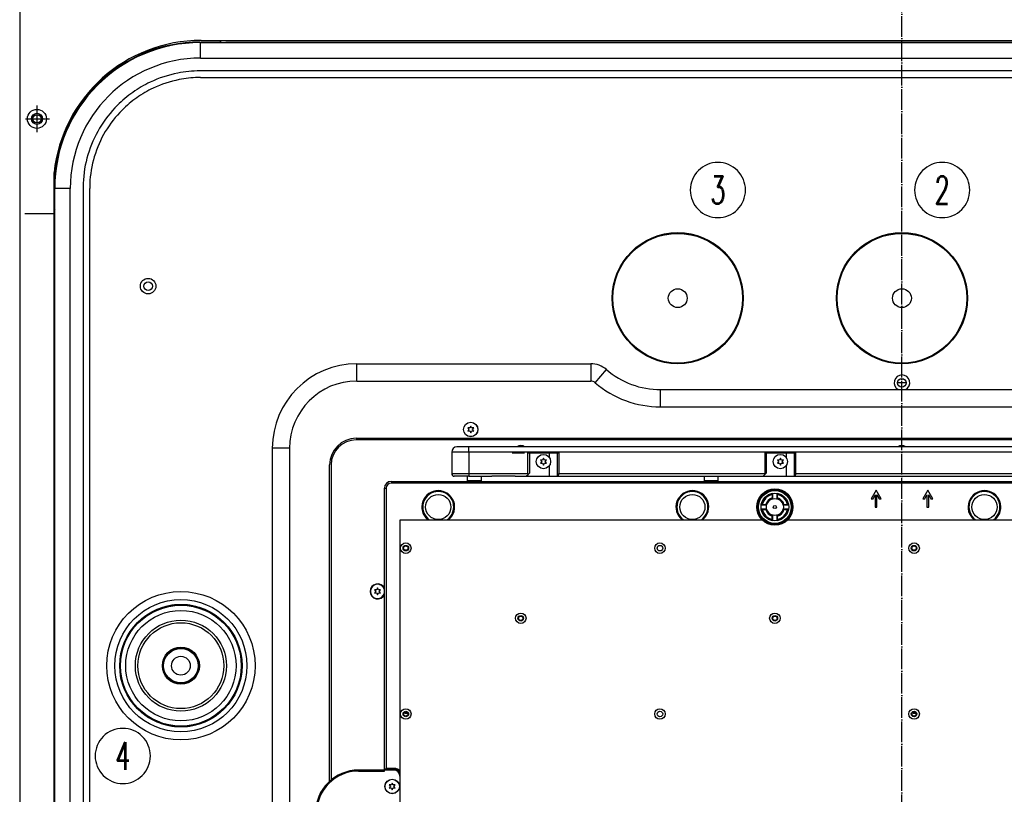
# Model space of a CAD drawing. Extents: x -1763 to 4575, y -3429 to 1051.
# Tile 162 of 174: x 789 to 1359, y -85 to 364. Entities that reach past the tile are written whole.
import ezdxf

# ---------------------------------------------------------------- set-up
doc = ezdxf.new("R2010")
doc.units = 0
doc.linetypes.add('DOT_CENTER', pattern=[14, 12, -1, 0, -1])
doc.layers.get('0').update_dxf_attribs({"linetype": 'CONTINUOUS'})
for name, color, linetype in [('1', 7, 'CONTINUOUS'), ('VOLL3', 7, 'CONTINUOUS'), ('VOLL4', 7, 'CONTINUOUS')]:
    doc.layers.add(name, color=color, linetype=linetype)
doc.styles.add('CONVERTER_1', font='txt.shx', dxfattribs={"width": 0.63})

# ---------------------------------------------------------------- blocks, each defined once
blk = doc.blocks.new('GABEL_TOP__840', base_point=(779.33, 771.98))
at = {"layer": '1', "color": 3, "linetype": 'DOT_CENTER'}
blk.add_line((1300, -660.67), (1300, 374.76), dxfattribs=at)
at = {"layer": '1', "color": 3, "linetype": 'CONTINUOUS'}
for p, q in [((893.72, 352.45), (1706.28, 352.45)), ((808.55, -275), (808.45, 251.95))]:
    blk.add_line(p, q, dxfattribs=at)
at = {"layer": 'VOLL3', "color": 3, "linetype": 'CONTINUOUS'}
for p, q in [((788.55, 486.45), (788.55, -275)), ((798.55, 314.65), (798.55, 299.25)), ((791.83, 306.95), (805.76, 306.95))]:
    blk.add_line(p, q, dxfattribs=at)
for radius in [5.5, 3.2, 2.4]:
    blk.add_circle((798.55, 306.95), radius, dxfattribs=at)
blk.add_arc((798.55, 306.95), 3, 162, 72, dxfattribs=at)
at = {"layer": 'VOLL4', "color": 3, "linetype": 'CONTINUOUS'}
for q in [(808.45, 275.8), (791.45, 251.95)]:
    blk.add_line((808.45, 251.95), q, dxfattribs=at)
blk.add_arc((893.72, 266.7), 85.75, 90, 173.9096, dxfattribs=at)
blk = doc.blocks.new('MANI_TOPVIEW__841', base_point=(448.16, 2211.42))
at = {"layer": '1'}
blk.add_blockref('GABEL_TOP__840', (779.33, 771.98), dxfattribs=at)
blk = doc.blocks.new('TH_B__842', base_point=(1683.11, 1752.2))
at = {"color": 7, "linetype": 'CONTINUOUS'}
for p, q in [((893.05, 351.45), (904.55, 351.45)), ((893.35, 342.15), (893.35, 351.15)), ((893.35, 351.15), (1706.65, 351.15)), ((908.05, 351.45), (1691.95, 351.45)), ((908.05, 351.15), (908.05, 351.45)), ((893.35, 342.15), (1706.65, 342.15)), ((1706.66, 334.74), (893.34, 334.74)), ((893.39, 330.88), (1706.61, 330.88)), ((808.55, 255.45), (808.55, 266.95)), ((817.85, 266.65), (808.85, 266.65)), ((808.85, -546.65), (808.85, 266.65)), ((817.85, -546.65), (817.85, 266.65)), ((825.26, 266.66), (825.26, -546.66)), ((829.12, -546.61), (829.12, 266.61)), ((808.55, -531.95), (808.55, 251.95)), ((808.55, 251.95), (808.85, 251.95)), ((984, 165), (1119.56, 165)), ((984, 155), (984, 165)), ((1119.56, 165), (1119.56, 155)), ((1122.17, 154.03), (1128.7, 161.61)), ((984, 155), (1119.56, 155)), ((1160, 150), (1440, 150)), ((1160, 140), (1160, 150)), ((1300, 154), (1297.5, 153.91)), ((1302.5, 153.91), (1300, 154)), ((1160, 140), (1440, 140)), ((1049.5, 127.77), (1048.27, 127.9)), ((1048.27, 127.9), (1049, 126.9)), ((1049, 126.9), (1048.27, 125.9)), ((1048.27, 125.9), (1049.5, 126.03)), ((1050, 128.9), (1049.5, 127.77)), ((1049.5, 126.03), (1050, 124.9)), ((1050.5, 127.77), (1050, 128.9)), ((1050, 124.9), (1050.5, 126.03)), ((1051.73, 127.9), (1050.5, 127.77)), ((1050.5, 126.03), (1051.73, 125.9)), ((1051, 126.9), (1051.73, 127.9)), ((1051.73, 125.9), (1051, 126.9)), ((983.6, 121.8), (1616.4, 121.8)), ((1616.4, 120.9), (983.6, 120.9)), ((935, 116), (935, -396)), ((945, 116), (935, 116)), ((945, 116), (945, -396)), ((1636, 116.8), (1042, 116.8)), ((1639, 113.8), (1039, 113.8)), ((1039, 113.8), (1039, 101.3)), ((1049, 113.8), (1049, 101.3)), ((1074.02, 113.3), (1075.69, 113.3)), ((1075.69, 113.3), (1079.02, 113.3)), ((1079.02, 113.3), (1079.15, 113.3)), ((1079.15, 113.3), (1081.19, 113.3)), ((1083.19, 113.3), (1084.19, 113.3)), ((1083.19, 101.3), (1083.19, 113.3)), ((1084.19, 101.8), (1084.19, 113.3)), ((1084.19, 113.3), (1094.02, 113.3)), ((1090.46, 109.3), (1091.19, 108.3)), ((1091.69, 109.17), (1090.46, 109.3)), ((1092.19, 110.3), (1091.69, 109.17)), ((1092.69, 109.17), (1092.19, 110.3)), ((1093.92, 109.3), (1092.69, 109.17)), ((1093.19, 108.3), (1093.92, 109.3)), ((1094.02, 113.3), (1095.69, 113.3)), ((1095.69, 110.53), (1095.69, 113.3)), ((1095.69, 113.3), (1099.02, 113.3)), ((1099.02, 113.3), (1099.15, 113.3)), ((1099.15, 113.3), (1101.19, 113.3)), ((1100.19, 113.3), (1100.19, 99.8)), ((1101.19, 113.3), (1101.19, 101.3)), ((1220.51, 113.3), (1220.51, 101.3)), ((1220.51, 113.3), (1238.51, 113.3)), ((1221.51, 101.8), (1221.51, 113.3)), ((1227.78, 109.3), (1228.51, 108.3)), ((1229.01, 109.17), (1227.78, 109.3)), ((1229.51, 110.3), (1229.01, 109.17)), ((1230.01, 109.17), (1229.51, 110.3)), ((1231.24, 109.3), (1230.01, 109.17)), ((1230.51, 108.3), (1231.24, 109.3)), ((1233.01, 110.53), (1233.01, 113.3)), ((1237.51, 113.3), (1237.51, 99.8)), ((1238.51, 101.3), (1238.51, 113.3)), ((968.2, -76.99), (968.2, 106.4)), ((969.1, 106.4), (969.1, -76.21)), ((1091.19, 108.3), (1090.46, 107.3)), ((1090.46, 107.3), (1091.69, 107.43)), ((1091.69, 107.43), (1092.19, 106.3)), ((1092.19, 106.3), (1092.69, 107.43)), ((1092.69, 107.43), (1093.92, 107.3)), ((1093.92, 107.3), (1093.19, 108.3)), ((1095.69, 99.8), (1095.69, 106.07)), ((1228.51, 108.3), (1227.78, 107.3)), ((1227.78, 107.3), (1229.01, 107.43)), ((1229.01, 107.43), (1229.51, 106.3)), ((1229.51, 106.3), (1230.01, 107.43)), ((1230.01, 107.43), (1231.24, 107.3)), ((1231.24, 107.3), (1230.51, 108.3)), ((1233.01, 99.8), (1233.01, 106.07)), ((1039, 101.3), (1083.19, 101.3)), ((1049, 99.8), (1040.5, 99.8)), ((1048.19, 97.2), (1048.19, 99.8)), ((1056.19, 97.2), (1048.19, 97.2)), ((1048.39, 97), (1048.19, 97.2)), ((1049, 99.8), (1059.74, 99.8)), ((1055.99, 97), (1056.19, 97.2)), ((1056.02, 99.8), (1062.19, 99.8)), ((1056.19, 97.2), (1056.19, 99.8)), ((1075.69, 99.8), (1062.19, 99.8)), ((1075.69, 99.8), (1076.02, 99.8)), ((1076.02, 99.8), (1080.19, 99.8)), ((1076.02, 99.8), (1081.98, 99.8)), ((1080.19, 99.8), (1081.98, 99.8)), ((1081.98, 99.8), (1082.19, 99.8)), ((1082.19, 99.8), (1083.25, 100.86)), ((1082.19, 99.8), (1100.19, 99.8)), ((1083.25, 100.86), (1084.19, 101.8)), ((1100.19, 99.8), (1102.02, 99.8)), ((1100.19, 99.8), (1122.02, 99.8)), ((1101.19, 101.3), (1220.51, 101.3)), ((1122.02, 99.8), (1205.51, 99.8)), ((1185.51, 97.2), (1185.51, 99.8)), ((1193.51, 97.2), (1185.51, 97.2)), ((1185.71, 97), (1185.51, 97.2)), ((1193.31, 97), (1193.51, 97.2)), ((1193.51, 97.2), (1193.51, 99.8)), ((1205.51, 99.8), (1237.51, 99.8)), ((1219.51, 99.8), (1220.57, 100.86)), ((1220.57, 100.86), (1221.51, 101.8)), ((1237.51, 99.8), (1297, 99.8)), ((1238.51, 101.3), (1441.49, 101.3)), ((1277, 99.8), (1323, 99.8)), ((1297, 99.8), (1323, 99.8)), ((1323, 99.8), (1343, 99.8)), ((1343, 99.8), (1426.49, 99.8)), ((1000, -71.1), (1000, 92.8)), ((1000, 92.8), (1001, 92.8)), ((1001, 92.8), (1001, 77.1)), ((1004, 96.8), (1596, 96.8)), ((1004, 96.8), (1004, 95.8)), ((1596, 95.8), (1004, 95.8)), ((1055.99, 97), (1048.39, 97)), ((1049.69, 96.8), (1049.69, 97)), ((1054.69, 96.8), (1054.69, 97)), ((1193.31, 97), (1185.71, 97)), ((1187.01, 96.8), (1187.01, 97)), ((1192.01, 96.8), (1192.01, 97)), ((1285, 91.8), (1282.11, 86.8)), ((1287.89, 86.8), (1285, 91.8)), ((1315, 91.8), (1312.11, 86.8)), ((1317.89, 86.8), (1315, 91.8)), ((1224.84, 89.85), (1224.84, 86.74)), ((1225.14, 87.22), (1225.14, 89.91)), ((1227.54, 89.91), (1227.54, 87.22)), ((1227.84, 86.74), (1227.84, 89.85)), ((1282.11, 86.8), (1283.27, 86.8)), ((1283.27, 86.8), (1284.5, 88.93)), ((1284.5, 88.93), (1284.5, 81.8)), ((1285.5, 81.8), (1285.5, 88.93)), ((1285.5, 88.93), (1286.73, 86.8)), ((1286.73, 86.8), (1287.89, 86.8)), ((1312.11, 86.8), (1313.27, 86.8)), ((1313.27, 86.8), (1314.5, 88.93)), ((1314.5, 88.93), (1314.5, 81.8)), ((1315.5, 81.8), (1315.5, 88.93)), ((1315.5, 88.93), (1316.73, 86.8)), ((1316.73, 86.8), (1317.89, 86.8)), ((1218.41, 83.17), (1221.09, 83.17)), ((1221.09, 80.77), (1218.41, 80.77)), ((1218.46, 83.47), (1221.57, 83.47)), ((1218.46, 80.47), (1221.57, 80.47)), ((1231.11, 83.47), (1234.22, 83.47)), ((1231.11, 80.47), (1234.22, 80.47)), ((1231.59, 83.17), (1234.27, 83.17)), ((1234.27, 80.77), (1231.59, 80.77)), ((1284.5, 81.8), (1285.5, 81.8)), ((1314.5, 81.8), (1315.5, 81.8)), ((1001, 77.1), (1001, -69.5)), ((1009.17, -354.63), (1009.17, 74.63)), ((1009.17, 74.63), (1219.26, 74.63)), ((1224.84, 74.09), (1224.84, 77.2)), ((1225.14, 74.04), (1225.14, 76.73)), ((1227.54, 76.73), (1227.54, 74.04)), ((1227.84, 74.09), (1227.84, 77.2)), ((1233.42, 74.63), (1366.58, 74.63)), ((996, 35.05), (995.5, 33.92)), ((996.5, 33.92), (996, 35.05)), ((994.27, 34.05), (995, 33.05)), ((995.5, 33.92), (994.27, 34.05)), ((995, 33.05), (994.27, 32.05)), ((994.27, 32.05), (995.5, 32.18)), ((995.5, 32.18), (996, 31.05)), ((996, 31.05), (996.5, 32.18)), ((997.73, 34.05), (996.5, 33.92)), ((996.5, 32.18), (997.73, 32.05)), ((997, 33.05), (997.73, 34.05)), ((997.73, 32.05), (997, 33.05)), ((876, 24.92), (876, 24.79)), ((876, 24.79), (876, 24.79)), ((879, 24.87), (879, 25.31)), ((885, 25.31), (885, 24.87)), ((888, 24.79), (888, 24.92)), ((847.21, -4), (847.08, -4)), ((847.21, -4), (847.21, -4)), ((916.79, -4), (916.79, -4)), ((916.92, -4), (916.79, -4)), ((846.69, -7), (846.79, -7)), ((846.79, -7), (847.13, -7)), ((916.87, -7), (917.31, -7)), ((847.13, -13), (846.69, -13)), ((847.08, -16), (847.21, -16)), ((916.79, -16), (916.92, -16)), ((917.31, -13), (916.87, -13)), ((1013.54, -37.52), (1013.49, -37.52)), ((1013.61, -37.72), (1013.49, -37.72)), ((1308.18, -37.52), (1308.13, -37.52)), ((1308.25, -37.72), (1308.13, -37.72)), ((876, -44.79), (876, -44.92)), ((876, -44.79), (876, -44.79)), ((879, -45.31), (879, -44.87)), ((885, -44.87), (885, -45.31)), ((888, -44.92), (888, -44.79)), ((985, -71.1), (985, -70.5)), ((1005.5, -70.5), (985, -70.5)), ((985, -71.1), (1000, -71.1)), ((1005.5, -70), (1000, -70)), ((1000.5, -70), (1001, -69.5)), ((1005.5, -69.5), (1001, -69.5)), ((1005.5, -69.5), (1005.5, -70)), ((1009, -74), (1009, -206)), ((1004, -79.13), (1002.77, -79)), ((1002.77, -79), (1003.5, -80)), ((1004.5, -78), (1004, -79.13)), ((1005, -79.13), (1004.5, -78)), ((1006.23, -79), (1005, -79.13)), ((1005.5, -80), (1006.23, -79)), ((1003.5, -80), (1002.77, -81)), ((1002.77, -81), (1004, -80.87)), ((1004, -80.87), (1004.5, -82)), ((1004.5, -82), (1005, -80.87)), ((1005, -80.87), (1006.23, -81)), ((1006.23, -81), (1005.5, -80))]:
    blk.add_line(p, q, dxfattribs=at)
for centre, radius in [((1170, 203), 38), ((1170, 203), 37.57), ((1300, 203), 38), ((1300, 203), 37.57), ((863, 210), 4.5), ((863, 210), 2.5), ((1170, 203), 5.45), ((1300, 203), 5.45), ((1300, 154), 2.5), ((1050, 126.9), 4.2), ((1050, 126.9), 4.15), ((1092.19, 108.3), 4.15), ((1229.51, 108.3), 4.15), ((1226.34, 81.97), 10.5), ((1226.34, 81.97), 10), ((1226.34, 81.97), 9.5), ((1031.19, 81.97), 7.3), ((1178.51, 81.97), 7.3), ((1226.34, 81.97), 8.02), ((1226.34, 81.97), 4.9), ((1347.83, 81.97), 7.3), ((1226.34, 81.97), 0.9), ((1012.39, 58.12), 3.05), ((1012.39, 58.12), 1.6), ((1012.39, 58.12), 1.25), ((1159.71, 58.12), 3.05), ((1159.71, 58.12), 1.6), ((1307.03, 58.12), 3.05), ((1307.03, 58.12), 1.6), ((1307.03, 58.12), 1.25), ((882, -10), 43), ((882, -10), 38.3), ((882, -10), 35.46), ((882, -10), 35), ((882, -10), 32), ((1079.02, 17.48), 3.05), ((1079.02, 17.48), 1.6), ((1079.02, 17.48), 1.25), ((1226.34, 17.48), 3.05), ((1226.34, 17.48), 1.6), ((1226.34, 17.48), 1.25), ((882, -10), 26.39), ((882, -10), 24.89), ((882, -10), 10.75), ((882, -10), 10.25), ((882, -10), 10), ((882, -10), 5.45), ((1012.39, -38), 3.05), ((1012.39, -38), 1.6), ((1012.39, -38), 1.25), ((1159.71, -38), 3.05), ((1159.71, -38), 1.6), ((1307.03, -38), 3.05), ((1307.03, -38), 1.6), ((1307.03, -38), 1.25), ((1004.5, -80), 4.2), ((1004.5, -80), 4.15)]:
    blk.add_circle(centre, radius, dxfattribs=at)
for centre, radius, start, end in [((893.05, 266.95), 84.5, 90, -180), ((893.35, 266.65), 84.5, 90, -180), ((904.55, 349.45), 2, 58.2117, 90), ((893.35, 266.65), 75.5, 90, -180), ((810.55, 255.45), 2, 180, -148.2117), ((984, 116), 49, 90, 180), ((1119.56, 151), 14, 49.2939, 90), ((1160, 198), 48, -130.7061, -90), ((984, 116), 39, 90, 180), ((1119.56, 151), 4, 49.2939, 90), ((1300, 154), 4.5, -62.734, -117.266), ((1160, 198), 58, -130.7061, -90), ((983.6, 106.4), 15.4, 90, 180), ((983.6, 106.4), 14.5, 90, 180), ((1042, 113.8), 3, 90, 180), ((1079.02, 114.6), 3.1, 45.2087, 134.7913), ((1079.02, 114.6), 2.9, 49.3428, 130.6572), ((1300, 114.6), 3.1, 45.2087, 134.7913), ((1300, 114.6), 2.9, 49.3428, 130.6572), ((1040.5, 101.3), 1.5, 180, -90), ((1084.69, 101.3), 1.5, 180, -163.1255), ((1099.69, 101.3), 1.5, -70.5288, 0), ((1222.01, 101.3), 1.5, 180, -163.1255), ((1237.01, 101.3), 1.5, -70.5288, 0), ((1004, 92.8), 4, 90, 180), ((1004, 92.8), 3, 90, 180), ((1031.19, 81.97), 9.5, -50.6012, -129.3988), ((1178.51, 81.97), 9.5, -50.6012, -129.3988), ((1347.83, 81.97), 9.5, -50.6012, -129.3988), ((1031.19, 81.97), 9, -54.6543, -125.3457), ((1178.51, 81.97), 9, -54.6543, -125.3457), ((1226.34, 81.97), 7.9, 100.9454, 169.0546), ((1226.34, 81.97), 7.39, 101.7171, 168.2829), ((1226.34, 81.97), 5.47, 105.923, 164.077), ((1226.34, 81.97), 5, 104.5494, 165.4506), ((1226.34, 81.97), 5.02, 107.3798, 162.6202), ((1223.64, 87.22), 1.5, -20.2668, 0), ((1229.04, 87.22), 1.5, 180, -159.7332), ((1226.34, 81.97), 5, 14.5494, 75.4506), ((1226.34, 81.97), 7.9, 10.9454, 79.0546), ((1226.34, 81.97), 7.39, 11.7171, 78.2829), ((1226.34, 81.97), 5.47, 15.923, 74.077), ((1226.34, 81.97), 5.02, 17.3798, 72.6202), ((1347.83, 81.97), 9, -54.6543, -125.3457), ((1226.34, 81.97), 7.9, -169.0546, -100.9454), ((1226.34, 81.97), 7.39, -168.2829, -101.7171), ((1226.34, 81.97), 5.47, -164.077, -105.923), ((1221.09, 84.67), 1.5, -90, -69.7332), ((1221.09, 79.27), 1.5, 69.7332, 90), ((1226.34, 81.97), 5, -165.4506, -104.5494), ((1226.34, 81.97), 5.02, -162.6202, -107.3798), ((1226.34, 81.97), 5, -75.4506, -14.5494), ((1226.34, 81.97), 7.39, -78.2829, -11.7171), ((1226.34, 81.97), 7.9, -79.0546, -10.9454), ((1226.34, 81.97), 5.47, -74.077, -15.923), ((1226.34, 81.97), 5.02, -72.6202, -17.3798), ((1231.59, 84.67), 1.5, -110.2668, -90), ((1231.59, 79.27), 1.5, 90, 110.2668), ((1226.34, 81.97), 10.2, -133.9691, -46.0309), ((1223.64, 76.73), 1.5, 0, 20.2668), ((1229.04, 76.73), 1.5, 159.7332, 180), ((996, 33.05), 4.35, 23.141, -23.141), ((996, 33.05), 4.15, 15.4517, -15.4517), ((882, -10), 35.3, 99.7852, 170.2148), ((882, -10), 35.3, 99.7852, 170.2148), ((882, -10), 35.44, 94.8564, 99.7482), ((882, -10), 35.33, 85.1296, 94.8704), ((882, -10), 35.44, 80.2518, 85.1436), ((882, -10), 35.3, 9.7852, 80.2148), ((882, -10), 35.3, 9.7852, 80.2148), ((882, -10), 35.44, 170.2518, 175.1436), ((882, -10), 35.44, 4.8564, 9.7482), ((882, -10), 35.33, 175.1296, -175.1296), ((882, -10), 35.33, -4.8704, 4.8704), ((882, -10), 35.44, -175.1436, -170.2518), ((882, -10), 35.3, -170.2148, -99.7852), ((882, -10), 35.3, -170.2148, -99.7852), ((882, -10), 35.3, -80.2148, -9.7852), ((882, -10), 35.3, -80.2148, -9.7852), ((882, -10), 35.44, -9.7482, -4.8564), ((1013.49, -32.72), 5, -114.8879, -90), ((1013.49, -32.72), 4.8, -114.1816, -90), ((1308.13, -32.72), 5, -114.8879, -90), ((1308.13, -32.72), 4.8, -114.1816, -90), ((882, -10), 35.44, -99.7482, -94.8564), ((882, -10), 35.33, -94.8704, -85.1296), ((882, -10), 35.44, -85.1436, -80.2518), ((985, -95.5), 25, 90, 180), ((985, -95.5), 24.4, 90, 180), ((1005.5, -74), 4.5, 35.3577, 90), ((1005.5, -74), 4, 23.4367, 90), ((1005.5, -74), 3.5, 0, 90)]:
    blk.add_arc(centre, radius, start, end, dxfattribs=at)
for points, knots in [([(893.34, 334.74), (893.21, 334.74), (893.08, 334.73), (888.67, 334.71), (884.4, 334.28), (874.68, 332.37), (869.32, 330.6), (860.71, 326.53), (857.33, 324.56), (850.95, 320.07), (847.96, 317.55), (845.2, 314.8), (841.23, 310.82), (837.76, 306.37), (832, 296.71), (829.73, 291.54), (826.51, 280.77), (825.57, 275.2), (825.29, 268.74), (825.27, 267.9), (825.27, 266.92), (825.26, 266.79), (825.26, 266.66)], [0, 0, 0, 0, 0.40337, 0.40337, 13.52804, 13.52804, 30.75641, 30.75641, 42.708869, 42.708869, 54.661329, 54.661329, 54.661329, 71.889628, 71.889628, 89.117923, 89.117923, 106.346215, 106.346215, 108.931019, 108.931019, 109.334267, 109.334267, 109.334267, 109.334267]), ([(893.39, 330.88), (892.91, 330.88), (892.42, 330.88), (888.26, 330.78), (884.6, 330.38), (875.77, 328.65), (870.71, 326.98), (862.58, 323.14), (859.39, 321.28), (853.37, 317.04), (850.55, 314.66), (847.94, 312.06), (844.19, 308.3), (840.91, 304.1), (835.47, 294.98), (833.33, 290.1), (830.29, 279.93), (829.4, 274.67), (829.16, 268.93), (829.14, 268.5), (829.12, 267.58), (829.12, 267.09), (829.12, 266.61)], [0, 0, 0, 0, 1.344726, 1.344726, 11.531711, 11.531711, 26.2174, 26.2174, 36.405819, 36.405819, 46.594233, 46.594233, 46.594233, 61.279836, 61.279836, 75.96545, 75.96545, 90.651092, 90.651092, 91.853934, 91.853934, 93.197825, 93.197825, 93.197825, 93.197825]), ([(1049, 113.8), (1049, 114.17), (1049, 114.47), (1049, 114.67), (1049, 115.36), (1049, 115.77), (1049, 115.92), (1049, 116.1), (1049, 116.25), (1049, 116.38), (1049, 116.48), (1049, 116.59), (1049.01, 116.67), (1049.01, 116.74), (1049.01, 116.8)], [0, 0, 0, 0, 0.673552, 0.868599, 1.55509, 1.965305, 2.123691, 2.296973, 2.449476, 2.57671, 2.680758, 2.791123, 2.873207, 3.00002, 3.00002, 3.00002, 3.00002]), ([(1049, 101.3), (1049, 101.2), (1049, 101.04), (1049, 100.87), (1049, 100.63), (1049, 100.41), (1049, 100.24), (1049, 100.06), (1049, 99.93), (1049, 99.86), (1049, 99.82), (1049, 99.8)], [0, 0, 0, 0, 0.2582, 0.434256, 0.669745, 0.88598, 1.06183, 1.23666, 1.365384, 1.436606, 1.500011, 1.500011, 1.500011, 1.500011])]:
    blk.add_open_spline(points, degree=3, knots=knots, dxfattribs=at)
blk = doc.blocks.new('TEXT__843', base_point=(832.32, 280))
at = {"layer": '1', "color": 1}
for points in [[(1193.32, 249.68), (1193.32, 249.68, 0.414214), (1209.32, 265.68), (1209.32, 265.68, 0.414214), (1193.32, 281.68), (1193.32, 281.68, 0.414214), (1177.32, 265.68), (1177.32, 265.68, 0.414214)], [(1323.32, 249.68), (1323.32, 249.68, 0.414214), (1339.32, 265.68), (1339.32, 265.68, 0.414214), (1323.32, 281.68), (1323.32, 281.68, 0.414214), (1307.32, 265.68), (1307.32, 265.68, 0.414214)], [(848.32, -78.32), (848.32, -78.32, 0.414214), (864.32, -62.32), (864.32, -62.32, 0.414214), (848.32, -46.32), (848.32, -46.32, 0.414214), (832.32, -62.32), (832.32, -62.32, 0.414214)]]:
    blk.add_lwpolyline(points, format="xyb", close=True, dxfattribs=at)
at = {"layer": '1', "color": 1, "char_height": 16, "attachment_point": 5, "style": 'CONVERTER_1'}
for s, insert in [('3', (1193.32, 265.68)), ('2', (1323.32, 265.68)), ('4', (848.32, -62.32))]:
    blk.add_mtext(s, dxfattribs=dict(at, insert=insert))
blk = doc.blocks.new('TOPVIEW__844', base_point=(448.16, 2772.41))
blk.add_blockref('TH_B__842', (1683.11, 1752.2))
at = {"layer": '1'}
for name, p in [('MANI_TOPVIEW__841', (448.16, 2211.42)), ('TEXT__843', (832.32, 280))]:
    blk.add_blockref(name, p, dxfattribs=at)
blk = doc.blocks.new('QW__845', base_point=(-4706.36, 2791.84))
at = {"layer": '1'}
blk.add_blockref('TOPVIEW__844', (448.16, 2772.41), dxfattribs=at)

msp = doc.modelspace()

# ---------------------------------------------------------------- block references
msp.add_blockref('QW__845', (-4706.36, 2791.84))

doc.saveas('drawing.dxf')
